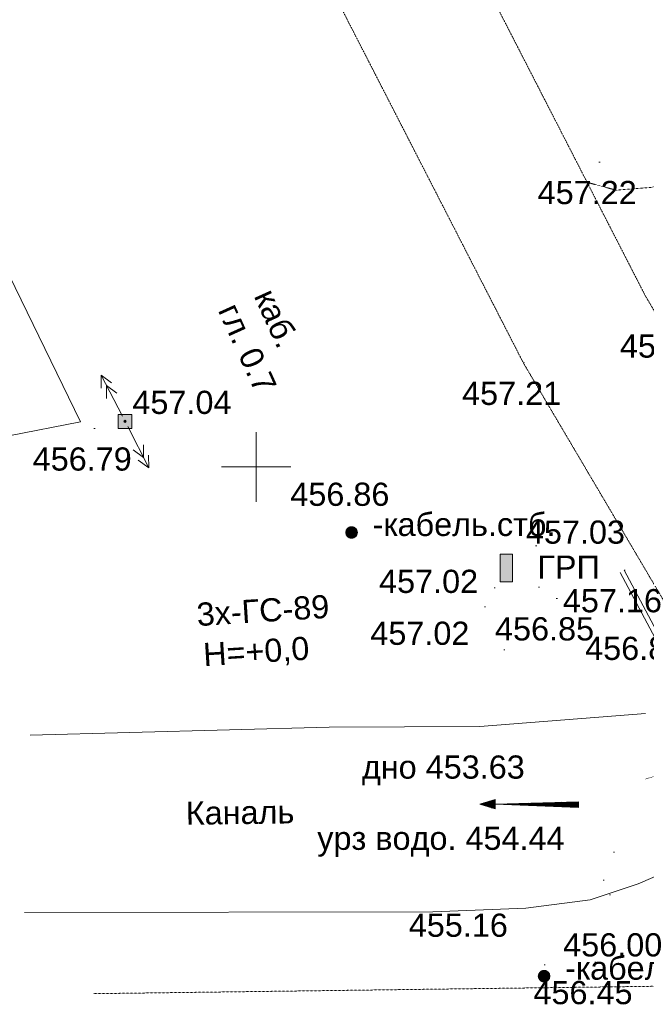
# Model space of a CAD drawing. Header units: millimetres. Extents: x 918404 to 1362154, y 4120617 to 4364104.
# Tile 101 of 256: x 928042 to 933446, y 4238074 to 4246565. Entities that reach past the tile are written whole.
import ezdxf

# ---------------------------------------------------------------- set-up
doc = ezdxf.new("R2010")
doc.units = ezdxf.units.MM
doc.header["$MEASUREMENT"] = 0
doc.linetypes.add('Д_ТРОТ_ТРУБА', pattern=[1.5, 0.75, -0.75])
for name, color, linetype, lineweight in [('(001) Сетка_Ном._пера__132', 132, 'Continuous', 18), ('(013) Газ_Ном._пера__2', 2, 'Continuous', 18), ('(013) Газ_Ном._пера__7', 7, 'Continuous', 18), ('(016) Кабель_Ном._пера__7', 7, 'Continuous', 18), ('(019) Связь_Ном._пера__7', 7, 'Continuous', 18), ('(022) Возд. Линии_Ном._пера__240', 240, 'Continuous', 18), ('(022) Возд. Линии_Ном._пера__7', 7, 'Continuous', 18), ('(027) Гидрография_Ном._пера__7', 7, 'Continuous', 18), ('0_Ном._пера__4', 4, 'Continuous', 18), ('0_Ном._пера__7', 7, 'Continuous', 18), ('ВЫСОТА_Ном._пера__7', 7, 'Continuous', 18), ('ТОЧКИ_Ном._пера__5', 5, 'Continuous', 18)]:
    doc.layers.add(name, color=color, linetype=linetype, lineweight=lineweight)
doc.styles.add('СГЕНЕРИР_СТИЛЬ_1', font='arial.ttf')

msp = doc.modelspace()

# ---------------------------------------------------------------- hatches: boundary and pattern name
at = {"layer": '(013) Газ_Ном._пера__2', "linetype": 'Continuous'}
msp.add_hatch(color=256, dxfattribs=at).paths.add_polyline_path([(932293.1, 4241955.6), (932185.4, 4241955.6), (932185.4, 4241717), (932293.1, 4241717)])
at = {"layer": '(022) Возд. Линии_Ном._пера__240', "linetype": 'Continuous'}
h = msp.add_hatch(color=256, dxfattribs=at)
h.paths.add_polyline_path([(928890.2, 4243160.3), (928890.2, 4243040.3), (929010.2, 4243040.3), (929010.2, 4243160.3)])
h.paths.add_polyline_path([(928940.2, 4243100.3, -1.000034), (928960.2, 4243100.3, -1)], flags=0)
at = {"layer": '(022) Возд. Линии_Ном._пера__7', "linetype": 'Continuous'}
msp.add_hatch(color=256, dxfattribs=at).paths.add_polyline_path([(928957.5, 4243093.5, 1), (928942.9, 4243107.2, 1)])

# ---------------------------------------------------------------- linework, layer by layer
at = {"layer": '(001) Сетка_Ном._пера__132', "linetype": 'Continuous'}
for p, q in [((930081.4, 4243008.3), (930081.4, 4242408.3)), ((929781.4, 4242708.3), (930381.4, 4242708.3))]:
    msp.add_line(p, q, dxfattribs=at)
at = {"layer": '(013) Газ_Ном._пера__7', "linetype": 'Continuous', "flags": 128}
msp.add_lwpolyline([(932185.4, 4241717), (932185.4, 4241955.6), (932293.1, 4241955.6), (932293.1, 4241717)], close=True, dxfattribs=at)
at = {"layer": '(016) Кабель_Ном._пера__7', "linetype": 'Continuous'}
for p, q in [((930898, 4242193), (930909, 4242193)), ((930854, 4242152), (930953, 4242152)), ((930854, 4242151), (930953, 4242151)), ((930854, 4242150), (930953, 4242150)), ((930854, 4242149), (930953, 4242149)), ((930854, 4242148), (930953, 4242148)), ((930854, 4242147), (930953, 4242147)), ((930854, 4242146), (930954, 4242146)), ((930854, 4242145), (930954, 4242145)), ((930854, 4242144), (930954, 4242144)), ((930854, 4242143), (930954, 4242143)), ((930854, 4242142), (930954, 4242142)), ((930854, 4242141), (930954, 4242141)), ((930854, 4242140), (930953, 4242140)), ((930854, 4242139), (930953, 4242139)), ((930854, 4242138), (930953, 4242138)), ((930854, 4242137), (930953, 4242137)), ((930854, 4242136), (930953, 4242136)), ((930854, 4242135), (930953, 4242135)), ((930854, 4242134), (930953, 4242134)), ((930855, 4242156), (930952, 4242156)), ((930855, 4242155), (930952, 4242155)), ((930855, 4242154), (930952, 4242154)), ((930855, 4242153), (930953, 4242153)), ((930855, 4242133), (930953, 4242133)), ((930855, 4242132), (930952, 4242132)), ((930855, 4242131), (930952, 4242131)), ((930855, 4242130), (930952, 4242130)), ((930856, 4242160), (930951, 4242160)), ((930856, 4242159), (930951, 4242159)), ((930856, 4242158), (930951, 4242158)), ((930856, 4242157), (930952, 4242157)), ((930856, 4242129), (930952, 4242129)), ((930856, 4242128), (930951, 4242128)), ((930856, 4242127), (930951, 4242127)), ((930857, 4242162), (930950, 4242162)), ((930857, 4242161), (930950, 4242161)), ((930857, 4242126), (930951, 4242126)), ((930857, 4242125), (930950, 4242125)), ((930857, 4242124), (930950, 4242124)), ((930858, 4242164), (930949, 4242164)), ((930858, 4242163), (930950, 4242163)), ((930858, 4242123), (930949, 4242123)), ((930858, 4242122), (930949, 4242122)), ((930859, 4242166), (930948, 4242166)), ((930859, 4242165), (930949, 4242165)), ((930859, 4242121), (930948, 4242121)), ((930859, 4242120), (930948, 4242120)), ((930860, 4242168), (930947, 4242168)), ((930860, 4242167), (930948, 4242167)), ((930860, 4242119), (930947, 4242119)), ((930860, 4242118), (930947, 4242118)), ((930861, 4242170), (930946, 4242170)), ((930861, 4242169), (930947, 4242169)), ((930861, 4242117), (930946, 4242117)), ((930862, 4242171), (930945, 4242171)), ((930862, 4242116), (930945, 4242116)), ((930862, 4242115), (930945, 4242115)), ((930863, 4242173), (930944, 4242173)), ((930863, 4242172), (930945, 4242172)), ((930863, 4242114), (930944, 4242114)), ((930864, 4242174), (930943, 4242174)), ((930864, 4242113), (930943, 4242113)), ((930865, 4242175), (930942, 4242175)), ((930865, 4242112), (930943, 4242112)), ((930865, 4242111), (930942, 4242111)), ((930866, 4242176), (930941, 4242176)), ((930866, 4242110), (930941, 4242110)), ((930867, 4242177), (930941, 4242177)), ((930867, 4242109), (930940, 4242109)), ((930868, 4242178), (930940, 4242178)), ((930868, 4242108), (930939, 4242108)), ((930869, 4242179), (930939, 4242179)), ((930870, 4242180), (930938, 4242180)), ((930871, 4242181), (930936, 4242181)), ((930872, 4242182), (930935, 4242182)), ((930873, 4242183), (930934, 4242183)), ((930875, 4242184), (930933, 4242184)), ((930876, 4242185), (930931, 4242185)), ((930878, 4242186), (930930, 4242186)), ((930879, 4242187), (930928, 4242187)), ((930881, 4242188), (930926, 4242188)), ((930883, 4242189), (930924, 4242189)), ((930886, 4242190), (930922, 4242190)), ((930889, 4242191), (930919, 4242191)), ((930892, 4242192), (930915, 4242192)), ((930869, 4242107), (930938, 4242107)), ((930870, 4242106), (930937, 4242106)), ((930871, 4242105), (930936, 4242105)), ((930873, 4242104), (930935, 4242104)), ((930874, 4242103), (930933, 4242103)), ((930875, 4242102), (930932, 4242102)), ((930877, 4242101), (930930, 4242101)), ((930879, 4242100), (930929, 4242100)), ((930880, 4242099), (930927, 4242099)), ((930882, 4242098), (930925, 4242098)), ((930885, 4242097), (930922, 4242097)), ((930887, 4242096), (930920, 4242096)), ((930891, 4242095), (930916, 4242095)), ((930895, 4242094), (930912, 4242094)), ((932514.4, 4238325.7), (932613.4, 4238325.7)), ((932514.4, 4238324.7), (932613.4, 4238324.7)), ((932514.4, 4238323.7), (932613.4, 4238323.7)), ((932514.4, 4238322.7), (932613.4, 4238322.7)), ((932514.4, 4238321.7), (932613.4, 4238321.7)), ((932514.4, 4238320.7), (932613.4, 4238320.7)), ((932514.4, 4238319.7), (932614.4, 4238319.7)), ((932514.4, 4238318.7), (932614.4, 4238318.7)), ((932514.4, 4238317.7), (932614.4, 4238317.7)), ((932514.4, 4238316.7), (932614.4, 4238316.7)), ((932514.4, 4238315.7), (932614.4, 4238315.7)), ((932514.4, 4238314.7), (932614.4, 4238314.7)), ((932514.4, 4238313.7), (932613.4, 4238313.7)), ((932514.4, 4238312.7), (932613.4, 4238312.7)), ((932514.4, 4238311.7), (932613.4, 4238311.7)), ((932514.4, 4238310.7), (932613.4, 4238310.7)), ((932514.4, 4238309.7), (932613.4, 4238309.7)), ((932514.4, 4238308.7), (932613.4, 4238308.7)), ((932514.4, 4238307.7), (932613.4, 4238307.7)), ((932515.4, 4238329.7), (932612.4, 4238329.7)), ((932515.4, 4238328.7), (932612.4, 4238328.7)), ((932515.4, 4238327.7), (932612.4, 4238327.7)), ((932515.4, 4238326.7), (932613.4, 4238326.7)), ((932515.4, 4238306.7), (932613.4, 4238306.7)), ((932515.4, 4238305.7), (932612.4, 4238305.7)), ((932515.4, 4238304.7), (932612.4, 4238304.7)), ((932515.4, 4238303.7), (932612.4, 4238303.7)), ((932516.4, 4238333.7), (932611.4, 4238333.7)), ((932516.4, 4238332.7), (932611.4, 4238332.7)), ((932516.4, 4238331.7), (932611.4, 4238331.7)), ((932516.4, 4238330.7), (932612.4, 4238330.7)), ((932516.4, 4238302.7), (932612.4, 4238302.7)), ((932516.4, 4238301.7), (932611.4, 4238301.7)), ((932516.4, 4238300.7), (932611.4, 4238300.7)), ((932517.4, 4238335.7), (932610.4, 4238335.7)), ((932517.4, 4238334.7), (932610.4, 4238334.7)), ((932517.4, 4238299.7), (932611.4, 4238299.7)), ((932517.4, 4238298.7), (932610.4, 4238298.7)), ((932517.4, 4238297.7), (932610.4, 4238297.7)), ((932518.4, 4238337.7), (932609.4, 4238337.7)), ((932518.4, 4238336.7), (932610.4, 4238336.7)), ((932518.4, 4238296.7), (932609.4, 4238296.7)), ((932518.4, 4238295.7), (932609.4, 4238295.7)), ((932519.4, 4238339.7), (932608.4, 4238339.7)), ((932519.4, 4238338.7), (932609.4, 4238338.7)), ((932519.4, 4238294.7), (932608.4, 4238294.7)), ((932519.4, 4238293.7), (932608.4, 4238293.7)), ((932520.4, 4238341.7), (932607.4, 4238341.7)), ((932520.4, 4238340.7), (932608.4, 4238340.7)), ((932520.4, 4238292.7), (932607.4, 4238292.7)), ((932520.4, 4238291.7), (932607.4, 4238291.7)), ((932521.4, 4238343.7), (932606.4, 4238343.7)), ((932521.4, 4238342.7), (932607.4, 4238342.7)), ((932521.4, 4238290.7), (932606.4, 4238290.7)), ((932522.4, 4238344.7), (932605.4, 4238344.7)), ((932522.4, 4238289.7), (932605.4, 4238289.7)), ((932522.4, 4238288.7), (932605.4, 4238288.7)), ((932523.4, 4238346.7), (932604.4, 4238346.7)), ((932523.4, 4238345.7), (932605.4, 4238345.7)), ((932523.4, 4238287.7), (932604.4, 4238287.7)), ((932524.4, 4238347.7), (932603.4, 4238347.7)), ((932525.4, 4238348.7), (932602.4, 4238348.7)), ((932526.4, 4238349.7), (932601.4, 4238349.7)), ((932527.4, 4238350.7), (932601.4, 4238350.7)), ((932528.4, 4238351.7), (932600.4, 4238351.7)), ((932529.4, 4238352.7), (932599.4, 4238352.7)), ((932530.4, 4238353.7), (932598.4, 4238353.7)), ((932531.4, 4238354.7), (932596.4, 4238354.7)), ((932532.4, 4238355.7), (932595.4, 4238355.7)), ((932533.4, 4238356.7), (932594.4, 4238356.7)), ((932535.4, 4238357.7), (932593.4, 4238357.7)), ((932536.4, 4238358.7), (932591.4, 4238358.7)), ((932538.4, 4238359.7), (932590.4, 4238359.7)), ((932539.4, 4238360.7), (932588.4, 4238360.7)), ((932541.4, 4238361.7), (932586.4, 4238361.7)), ((932543.4, 4238362.7), (932584.4, 4238362.7)), ((932546.4, 4238363.7), (932582.4, 4238363.7)), ((932549.4, 4238364.7), (932579.4, 4238364.7)), ((932552.4, 4238365.7), (932575.4, 4238365.7)), ((932558.4, 4238366.7), (932569.4, 4238366.7)), ((932524.4, 4238286.7), (932603.4, 4238286.7)), ((932525.4, 4238285.7), (932603.4, 4238285.7)), ((932525.4, 4238284.7), (932602.4, 4238284.7)), ((932526.4, 4238283.7), (932601.4, 4238283.7)), ((932527.4, 4238282.7), (932600.4, 4238282.7)), ((932528.4, 4238281.7), (932599.4, 4238281.7)), ((932529.4, 4238280.7), (932598.4, 4238280.7)), ((932530.4, 4238279.7), (932597.4, 4238279.7)), ((932531.4, 4238278.7), (932596.4, 4238278.7)), ((932533.4, 4238277.7), (932595.4, 4238277.7)), ((932534.4, 4238276.7), (932593.4, 4238276.7)), ((932535.4, 4238275.7), (932592.4, 4238275.7)), ((932537.4, 4238274.7), (932590.4, 4238274.7)), ((932539.4, 4238273.7), (932589.4, 4238273.7)), ((932540.4, 4238272.7), (932587.4, 4238272.7)), ((932542.4, 4238271.7), (932585.4, 4238271.7)), ((932545.4, 4238270.7), (932582.4, 4238270.7)), ((932547.4, 4238269.7), (932580.4, 4238269.7)), ((932551.4, 4238268.7), (932576.4, 4238268.7)), ((932555.4, 4238267.7), (932572.4, 4238267.7))]:
    msp.add_line(p, q, dxfattribs=at)
for centre in [(930904, 4242143), (932564.4, 4238316.7)]:
    msp.add_circle(centre, 50, dxfattribs=at)
at = {"layer": '(022) Возд. Линии_Ном._пера__7', "linetype": 'Continuous'}
for p, q in [((928743, 4243500.3), (928744.6, 4243388.5)), ((928743, 4243500.3), (928833.4, 4243434.5)), ((928927, 4243145.1), (928743, 4243500.3)), ((928789, 4243411.5), (928879.4, 4243345.7)), ((928789, 4243411.5), (928790.6, 4243299.7)), ((928972.9, 4243055.8), (929154.5, 4242699.4)), ((929109.1, 4242788.5), (929108.2, 4242900.3)), ((929109.1, 4242788.5), (929019.2, 4242854.9)), ((929154.5, 4242699.4), (929153.7, 4242811.2)), ((929154.5, 4242699.4), (929064.6, 4242765.8))]:
    msp.add_line(p, q, dxfattribs=at)
at = {"layer": '(022) Возд. Линии_Ном._пера__7', "linetype": 'Continuous', "flags": 128}
msp.add_lwpolyline([(928890.2, 4243040.3), (929010.2, 4243040.3), (929010.2, 4243160.3), (928890.2, 4243160.3)], close=True, dxfattribs=at)
at = {"layer": '(022) Возд. Линии_Ном._пера__7', "linetype": 'Continuous'}
msp.add_circle((928950.2, 4243100.3), 10, dxfattribs=at)
at = {"layer": '(027) Гидрография_Ном._пера__7', "linetype": 'Continuous'}
for p, q in [((932011.4, 4239800.6), (932141.6, 4239839.8)), ((932141.5, 4239814.8), (932060.5, 4239815.3)), ((932141.5, 4239819.8), (932076.5, 4239820.2)), ((932141.5, 4239824.8), (932092.5, 4239825.1)), ((932141.6, 4239829.8), (932108.6, 4239830)), ((932141.6, 4239834.8), (932125.6, 4239834.9)), ((932141.6, 4239839.8), (932141.2, 4239759.8)), ((932861.5, 4239820.7), (932141.4, 4239799.8)), ((932861.5, 4239815.7), (932717.5, 4239816.5)), ((932861.2, 4239770.7), (932861.5, 4239820.7)), ((932141.4, 4239799.8), (932011.4, 4239800.6)), ((932141.2, 4239759.8), (932011.4, 4239800.6)), ((932141.4, 4239804.8), (932027.4, 4239805.5)), ((932141.4, 4239794.8), (932027.4, 4239795.5)), ((932141.3, 4239789.8), (932043.3, 4239790.4)), ((932141.4, 4239809.8), (932043.4, 4239810.4)), ((932141.3, 4239784.8), (932060.3, 4239785.3)), ((932141.3, 4239779.8), (932076.3, 4239780.2)), ((932141.2, 4239774.8), (932092.2, 4239775.1)), ((932141.2, 4239769.8), (932108.2, 4239770)), ((932141.2, 4239764.8), (932125.2, 4239764.9)), ((932141.4, 4239799.8), (932861.2, 4239770.7)), ((932861.4, 4239795.7), (932141.4, 4239799.8)), ((932861.4, 4239800.7), (932285.4, 4239804)), ((932861.3, 4239790.7), (932285.4, 4239794)), ((932861.3, 4239785.7), (932429.3, 4239788.2)), ((932861.4, 4239805.7), (932429.4, 4239808.2)), ((932861.3, 4239780.7), (932573.3, 4239782.3)), ((932861.5, 4239810.7), (932573.5, 4239812.3)), ((932861.3, 4239775.7), (932717.3, 4239776.5))]:
    msp.add_line(p, q, dxfattribs=at)
at = {"layer": '0_Ном._пера__4', "linetype": 'Continuous', "flags": 128}
for points in [[(933439.7, 4240581.4), (932010.6, 4240471.3), (930710.3, 4240464.5), (928133, 4240394.7)], [(933880.7, 4239330.4), (933376.5, 4239114.2), (932961.6, 4238976.6), (932407.1, 4238902.5), (931605.2, 4238872.5), (928083, 4238864.6)]]:
    msp.add_lwpolyline(points, dxfattribs=at)
at = {"layer": '0_Ном._пера__7', "linetype": 'Continuous', "flags": 128}
for points in [[(926090, 4242613.4), (928564.8, 4243097.7), (923186.6, 4254151.8)], [(934131.5, 4238515.6), (934505.2, 4239049.4), (934363.8, 4239650.3), (933219.4, 4241798.4)], [(934164.2, 4238492.7), (934548.2, 4239041.1), (934401.5, 4239664.5), (933254.7, 4241817.3)]]:
    msp.add_lwpolyline(points, dxfattribs=at)
at = {"layer": '0_Ном._пера__7', "linetype": 'Д_ТРОТ_ТРУБА', "flags": 128}
for points in [[(926973.7, 4254151.8), (932385.6, 4243605.3), (934420.3, 4240158.4), (936650.9, 4235296.8), (939061.7, 4230537.1)], [(928322.4, 4254151.8), (933437, 4244184.8), (935479.3, 4240725.1), (937720.8, 4235840.8), (940142.5, 4231058.5)], [(932935.2, 4245162.7), (933186.7, 4245094.7), (933493.8, 4245120), (934026.4, 4245271), (938092.3, 4248437.9), (945229.9, 4252540.7)], [(936699.7, 4241011.2), (933436.4, 4240016.2)], [(928674.1, 4238165.9), (934032.5, 4238236.5), (934525.6, 4238323.3), (934821.7, 4238473.8), (935094.7, 4238688.7)]]:
    msp.add_lwpolyline(points, dxfattribs=at)
at = {"layer": 'ТОЧКИ_Ном._пера__5', "linetype": 'Continuous'}
for p, q in [((933037, 4245337.2), (933047, 4245337.2)), ((932385.6, 4243605.3), (932395.6, 4243605.3)), ((928950.2, 4243100.3), (928960.2, 4243100.3)), ((928682.2, 4243039.2), (928692.2, 4243039.2)), ((930904, 4242143), (930914, 4242143)), ((932491, 4242027.5), (932501, 4242027.5)), ((933254.7, 4241817.3), (933264.7, 4241817.3)), ((932133.4, 4241666.2), (932143.4, 4241666.2)), ((932515, 4241672.4), (932525, 4241672.4)), ((932669.4, 4241574.4), (932679.4, 4241574.4)), ((932050.1, 4241502.3), (932060.1, 4241502.3)), ((932216.7, 4241131.1), (932226.7, 4241131.1)), ((933162.7, 4239386.6), (933172.7, 4239386.6)), ((933073.7, 4239145.2), (933083.7, 4239145.2)), ((933127.8, 4239018.7), (933137.8, 4239018.7)), ((932564.4, 4238414.4), (932574.4, 4238414.4)), ((933001, 4238437.6), (933011, 4238437.6))]:
    msp.add_line(p, q, dxfattribs=at)

# ---------------------------------------------------------------- texts
at = {"layer": '(013) Газ_Ном._пера__7', "linetype": 'Continuous', "insert": (932506.3, 4241744.4), "char_height": 200, "attachment_point": 7, "style": 'СГЕНЕРИР_СТИЛЬ_1'}
msp.add_mtext('{ГРП}', dxfattribs=at)
at = {"layer": '(013) Газ_Ном._пера__7', "linetype": 'Continuous', "char_height": 200, "attachment_point": 7, "rotation": 3.61071, "style": 'СГЕНЕРИР_СТИЛЬ_1'}
for s, insert in [('{3х-ГС-89}', (929574.8, 4241332.7)), ('{Н=+0,0}', (929632.7, 4240952.5))]:
    msp.add_mtext(s, dxfattribs=dict(at, insert=insert))
at = {"layer": '(016) Кабель_Ном._пера__7', "linetype": 'Continuous', "char_height": 200, "attachment_point": 7, "style": 'СГЕНЕРИР_СТИЛЬ_1'}
for insert in [(931085.3, 4242110), (932745.6, 4238283.7)]:
    msp.add_mtext('{-кабель.стб.}', dxfattribs=dict(at, insert=insert))
at = {"layer": '(019) Связь_Ном._пера__7', "linetype": 'Continuous', "char_height": 200, "attachment_point": 7, "rotation": 294.34154, "style": 'СГЕНЕРИР_СТИЛЬ_1'}
for s, insert in [('{каб.}', (930055.7, 4244181.9)), ('{гл. 0.7}', (929746.3, 4244059.4))]:
    msp.add_mtext(s, dxfattribs=dict(at, insert=insert))
at = {"layer": '(027) Гидрография_Ном._пера__7', "linetype": 'Continuous', "insert": (929475.3, 4239619.2), "char_height": 200, "attachment_point": 7, "rotation": 0.77648, "style": 'СГЕНЕРИР_СТИЛЬ_1'}
msp.add_mtext('{Каналь}', dxfattribs=at)
at = {"layer": 'ВЫСОТА_Ном._пера__7', "linetype": 'Continuous', "char_height": 200, "attachment_point": 4, "style": 'СГЕНЕРИР_СТИЛЬ_1'}
for s, insert in [('{457.22}', (932508.5, 4245073.4)), ('{457.12}', (933218.1, 4243749.4)), ('{457.21}', (931857, 4243341.6)), ('{457.04}', (929013.8, 4243263.9)), ('{456.79}', (928153.7, 4242775.4)), ('{456.86}', (930375.5, 4242471.4)), ('{457.03}', (932407.3, 4242145)), ('{457.02}', (931141, 4241720.3)), ('{457.16}', (932726.2, 4241553.5)), ('{456.85}', (932140.9, 4241310.6)), ('{457.02}', (931065.8, 4241272.7)), ('{456.81}', (932918.3, 4241142.5)), ('{дно 453.63}', (930992.8, 4240091.3)), ('{урз водо. 454.44}', (930608, 4239476.1)), ('{455.16}', (931397.3, 4238755)), ('{456.00}', (932728.8, 4238585.7)), ('{456.45}', (932472.5, 4238173.9))]:
    msp.add_mtext(s, dxfattribs=dict(at, insert=insert))

doc.saveas('drawing.dxf')
